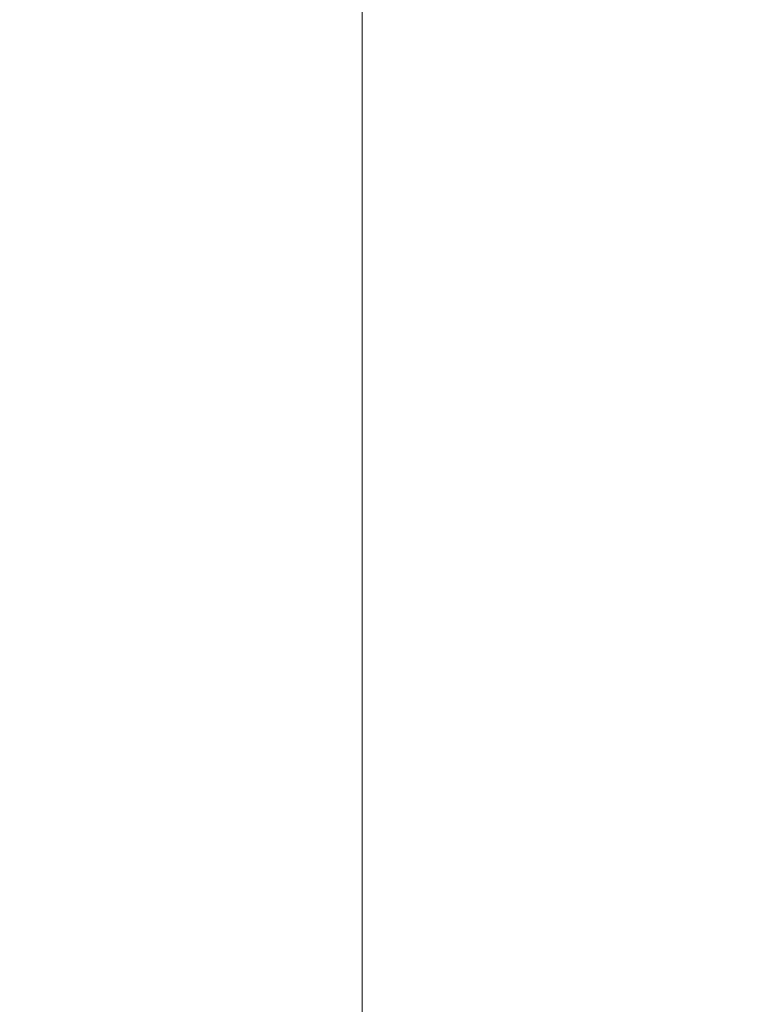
# Model space of a CAD drawing. Header units: millimetres. Extents: x 4 to 1188, y 1 to 840.
# Tile 59 of 197: x 362.82 to 368.95, y 380.5 to 388.9. Entities that reach past the tile are written whole.
import ezdxf

# ---------------------------------------------------------------- set-up
doc = ezdxf.new("R2010")
doc.units = ezdxf.units.MM
doc.layers.add('1', color=7, linetype='Continuous')
doc.styles.add('Arial Unicode MS', font='Arial Unicode MS')
doc.dimstyles.get("Standard").update_dxf_attribs({"dimtxt": 0.18, "dimasz": 0.18, "dimexe": 0.18, "dimexo": 0.0625, "dimgap": 0.09, "dimtad": 0, "dimtih": 1, "dimtoh": 1, "dimdec": 4, "dimzin": 0, "dimdsep": 46, "dimtxsty": 'Standard', "dimcen": 0.09, "dimadec": 0, "dimazin": 0, "dimtfac": 1, "dimtdec": 4, "dimtofl": 0, "dimtmove": 0, "dimatfit": 3, "dimfxl": 0, "dimtolj": 1, "dimtzin": 0, "dimarcsym": 0})

# ---------------------------------------------------------------- blocks, each defined once
blk = doc.blocks.new('_U16')
at = {"layer": '1', "color": 18, "lineweight": 35}
for p, q in [((344.5925, 527.4114), (404.5206, 527.4114)), ((402.5206, 527.4114), (402.5206, 270.3119)), ((366.0211, 270.3119), (404.5206, 270.3119))]:
    blk.add_line(p, q, dxfattribs=at)
at = {"layer": '1', "color": 18, "lineweight": 70}
for points in [[(402.5206, 527.4114), (403.2965, 523.9114), (401.7447, 523.9114)], [(402.5206, 270.3119), (401.7447, 273.8119), (403.2965, 273.8119)]]:
    blk.add_solid(points, dxfattribs=at)
at = {"layer": '1', "color": 18, "linetype": 'Continuous', "lineweight": 13, "insert": (400.4507, 388.3042), "char_height": 5, "attachment_point": 7, "rotation": 90, "line_spacing_factor": 1.047437, "style": 'Arial Unicode MS'}
blk.add_mtext('\\fArial Unicode MS|b0|i0;\\W1.0000;{\\H1.21x;(}1800{\\H1.21x;)}', dxfattribs=at)

msp = doc.modelspace()

# ---------------------------------------------------------------- linework, layer by layer
at = {"layer": '1', "color": 154, "linetype": 'Continuous', "lineweight": 13}
msp.add_line((365.7354, 404.5048), (365.7354, 271.3619), dxfattribs=at)

# ---------------------------------------------------------------- dimensions: what is measured, and where the dimension line sits
at = {"layer": '1', "color": 18, "linetype": 'Continuous', "lineweight": 13}
dim = msp.add_linear_dim(base=(402.5206, 270.3119), p1=(322.2068, 527.4114), p2=(354.3068, 270.3119), angle=90, dimstyle='Standard', override={"dimtxt": 5, "dimasz": 3.5, "dimexe": 2, "dimexo": 1, "dimgap": 2.5, "dimtad": 1, "dimtih": 0, "dimtoh": 0, "dimdec": 0, "dimlfac": 7, "dimzin": 8, "dimdsep": 44, "dimlunit": 2, "dimpost": '(<>)', "dimtxsty": 'Arial Unicode MS', "dimsah": 1, "dimse1": 0, "dimse2": 0, "dimsd1": 0, "dimsd2": 0, "dimclrd": 18, "dimclre": 18, "dimclrt": 18, "dimtm": -0.1, "dimtfac": 0.4, "dimtdec": 2, "dimtofl": 1, "dimtmove": 0, "dimtzin": 8, "dimlwd": 35, "dimlwe": 35}, dxfattribs=at)
dim.commit()
dim.dimension.update_dxf_attribs({"geometry": '_U16', "text_midpoint": (402.5206, 398.8616), "dimtype": 160})

doc.saveas('drawing.dxf')
